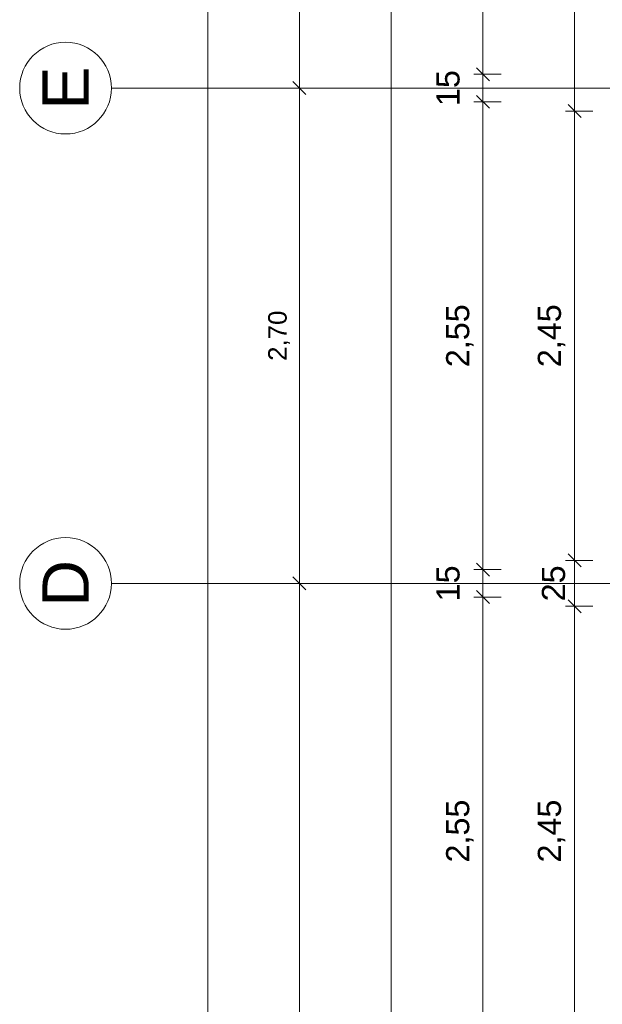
# Model space of a CAD drawing. Header units: metres. Extents: x -111 to 152, y -132 to 99.
# Tile 42 of 256: x -43.85 to -40.67, y -10.39 to -5.03. Entities that reach past the tile are written whole.
import ezdxf

# ---------------------------------------------------------------- set-up
doc = ezdxf.new("R2010")
doc.units = ezdxf.units.M
doc.header["$PDMODE"] = 1
doc.header["$PDSIZE"] = -2
doc.linetypes.add('Achsen 01', pattern=[5.291531, 3.175, -1.058062, 0.352704, -0.705764])
doc.layers.get('0').update_dxf_attribs({"lineweight": 25})
for name, color, linetype, lineweight in [('_EG (2D)', 7, 'Continuous', 9), ('_GRU (2D)', 7, 'Continuous', 9), ('Bemaßung-Bemaßung', 7, 'Continuous', 9)]:
    doc.layers.add(name, color=color, linetype=linetype, lineweight=lineweight)
doc.layers.add('AV1-Achsen', color=1, linetype='Achsen 01', lineweight=18, true_color=0xff0000)
doc.layers.get('0').freeze()
doc.styles.add('Arial', font='arial.ttf')
doc.dimstyles.new('COE 50', dxfattribs={"dimtxt": 126.090495, "dimasz": 0.001414, "dimexe": 0.001, "dimexo": 0.01, "dimgap": 0.001, "dimtad": 1, "dimdec": 3, "dimtxsty": 'Arial', "dimblk": 'VW_SLASH-3', "dimblk1": 'VW_SLASH-3', "dimblk2": 'VW_SLASH-3', "dimcen": 0, "dimadec": 3, "dimazin": 0, "dimtfac": 0.8, "dimtdec": 3, "dimtix": 1, "dimtmove": 0, "dimatfit": 0, "dimldrblk": 'VW_SLASH-2', "dimfxl": 0.002, "dimfxlon": 1, "dimfrac": 2, "dimtolj": 1, "dimarcsym": 0})

# ---------------------------------------------------------------- blocks, each defined once
blk = doc.blocks.new('VW_SLASH-3')
at = {"color": 0, "linetype": 'ByBlock', "lineweight": -2, "transparency": 16777216}
blk.add_line((0, 0), (-1, 0), dxfattribs=at)
at = {"color": 0, "linetype": 'Continuous', "lineweight": 15, "transparency": 16777216, "flags": 128}
blk.add_lwpolyline([(0.5, 0.5), (-0.5, -0.5)], dxfattribs=at)
blk = doc.blocks.new('*D501')
at = {"layer": 'Bemaßung-Bemaßung', "color": 0, "lineweight": -2}
for p, q in [((-42.725, 0), (-42.875, 0)), ((-42.825, -21.5293), (-42.825, -0.0707)), ((-42.725, -21.6), (-42.875, -21.6))]:
    blk.add_line(p, q, dxfattribs=at)
at = {"layer": 'Defpoints', "color": 0}
for p in [(-39.15, 0), (-42.825, 0), (-39.15, -21.6)]:
    blk.add_point(p, dxfattribs=at)
at = {"layer": 'Bemaßung-Bemaßung', "color": 0, "lineweight": -2, "xscale": 0.070693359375, "yscale": 0.070693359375, "zscale": 0.070693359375}
for p, rotation in [((-42.825, 0), 90), ((-42.825, -21.6), 270)]:
    blk.add_blockref('VW_SLASH-3', p, dxfattribs=dict(at, rotation=rotation))
at = {"layer": 'Bemaßung-Bemaßung', "color": 0, "insert": (-42.9659, -10.8), "char_height": 0.15131, "attachment_point": 5, "rotation": 90, "style": 'Arial'}
blk.add_mtext('\\A1;21,60', dxfattribs=at)
blk = doc.blocks.new('VW_SLASH-2')
at = {"color": 0, "linetype": 'ByBlock', "lineweight": -2, "transparency": 16777216}
blk.add_line((0, 0), (-1, 0), dxfattribs=at)
at = {"color": 0, "linetype": 'Continuous', "lineweight": 15, "transparency": 16777216, "flags": 128}
blk.add_lwpolyline([(0.5, 0.5), (-0.5, -0.5)], dxfattribs=at)
blk = doc.blocks.new('*D502')
at = {"layer": 'Bemaßung-Bemaßung', "color": 0, "lineweight": -2}
for p, q in [((-42.225, 0), (-42.375, 0)), ((-42.325, -5.3293), (-42.325, -0.0707)), ((-42.225, -5.4), (-42.375, -5.4))]:
    blk.add_line(p, q, dxfattribs=at)
at = {"layer": 'Defpoints', "color": 0}
for p in [(-39.15, 0), (-42.325, 0), (-39.15, -5.4)]:
    blk.add_point(p, dxfattribs=at)
at = {"layer": 'Bemaßung-Bemaßung', "color": 0, "lineweight": -2, "xscale": 0.070693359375, "yscale": 0.070693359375, "zscale": 0.070693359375}
for p, rotation in [((-42.325, 0), 90), ((-42.325, -5.4), 270)]:
    blk.add_blockref('VW_SLASH-3', p, dxfattribs=dict(at, rotation=rotation))
at = {"layer": 'Bemaßung-Bemaßung', "color": 0, "insert": (-42.4356, -2.7), "char_height": 0.10087, "attachment_point": 5, "rotation": 90, "style": 'Arial'}
blk.add_mtext('\\A1;5,40', dxfattribs=at)
blk = doc.blocks.new('*D503')
at = {"layer": 'Bemaßung-Bemaßung', "color": 0, "lineweight": -2}
for p, q in [((-42.225, -5.4), (-42.375, -5.4)), ((-42.325, -8.0293), (-42.325, -5.4707)), ((-42.225, -8.1), (-42.375, -8.1))]:
    blk.add_line(p, q, dxfattribs=at)
at = {"layer": 'Defpoints', "color": 0}
for p in [(-42.325, -5.4), (-39.15, -5.4), (-39.15, -8.1)]:
    blk.add_point(p, dxfattribs=at)
at = {"layer": 'Bemaßung-Bemaßung', "color": 0, "lineweight": -2, "xscale": 0.070693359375, "yscale": 0.070693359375, "zscale": 0.070693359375}
for p, rotation in [((-42.325, -5.4), 90), ((-42.325, -8.1), 270)]:
    blk.add_blockref('VW_SLASH-3', p, dxfattribs=dict(at, rotation=rotation))
at = {"layer": 'Bemaßung-Bemaßung', "color": 0, "insert": (-42.4356, -6.75), "char_height": 0.10087, "attachment_point": 5, "rotation": 90, "style": 'Arial'}
blk.add_mtext('\\A1;2,70', dxfattribs=at)
blk = doc.blocks.new('*D504')
at = {"layer": 'Bemaßung-Bemaßung', "color": 0, "lineweight": -2}
for p, q in [((-42.225, -8.1), (-42.375, -8.1)), ((-42.325, -13.4293), (-42.325, -8.1707)), ((-42.225, -13.5), (-42.375, -13.5))]:
    blk.add_line(p, q, dxfattribs=at)
at = {"layer": 'Defpoints', "color": 0}
for p in [(-42.325, -8.1), (-39.15, -8.1), (-39.15, -13.5)]:
    blk.add_point(p, dxfattribs=at)
at = {"layer": 'Bemaßung-Bemaßung', "color": 0, "lineweight": -2, "xscale": 0.070693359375, "yscale": 0.070693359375, "zscale": 0.070693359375}
for p, rotation in [((-42.325, -8.1), 90), ((-42.325, -13.5), 270)]:
    blk.add_blockref('VW_SLASH-3', p, dxfattribs=dict(at, rotation=rotation))
at = {"layer": 'Bemaßung-Bemaßung', "color": 0, "insert": (-42.4356, -10.8), "char_height": 0.10087, "attachment_point": 5, "rotation": 90, "style": 'Arial'}
blk.add_mtext('\\A1;5,40', dxfattribs=at)
blk = doc.blocks.new('*D507')
at = {"layer": 'Bemaßung-Bemaßung', "color": 0, "lineweight": -2}
for p, q in [((-41.725, 0.675), (-41.875, 0.675)), ((-41.825, -22.2043), (-41.825, 0.6043)), ((-41.725, -22.275), (-41.875, -22.275))]:
    blk.add_line(p, q, dxfattribs=at)
at = {"layer": 'Defpoints', "color": 0}
for p in [(-41.825, 0.675), (-39.825, 0.675), (-39.825, -22.275)]:
    blk.add_point(p, dxfattribs=at)
at = {"layer": 'Bemaßung-Bemaßung', "color": 0, "lineweight": -2, "xscale": 0.070693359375, "yscale": 0.070693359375, "zscale": 0.070693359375}
for p, rotation in [((-41.825, 0.675), 90), ((-41.825, -22.275), 270)]:
    blk.add_blockref('VW_SLASH-3', p, dxfattribs=dict(at, rotation=rotation))
at = {"layer": 'Bemaßung-Bemaßung', "color": 0, "insert": (-41.9508, -10.8), "char_height": 0.12609, "attachment_point": 5, "rotation": 90, "style": 'Arial'}
blk.add_mtext('\\A1;22,95', dxfattribs=at)
blk = doc.blocks.new('*D519')
at = {"layer": 'Bemaßung-Bemaßung', "color": 0, "lineweight": -2}
for p, q in [((-41.225, -8.175), (-41.375, -8.175)), ((-41.325, -8.2457), (-41.325, -10.6543)), ((-41.225, -10.725), (-41.375, -10.725))]:
    blk.add_line(p, q, dxfattribs=at)
at = {"layer": 'Defpoints', "color": 0}
for p in [(-39.825, -8.175), (-41.325, -10.725), (-39.825, -10.725)]:
    blk.add_point(p, dxfattribs=at)
at = {"layer": 'Bemaßung-Bemaßung', "color": 0, "lineweight": -2, "xscale": 0.070693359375, "yscale": 0.070693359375, "zscale": 0.070693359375}
for p, rotation in [((-41.325, -8.175), 89.99999999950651), ((-41.325, -10.725), 269.9999999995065)]:
    blk.add_blockref('VW_SLASH-3', p, dxfattribs=dict(at, rotation=rotation))
at = {"layer": 'Bemaßung-Bemaßung', "color": 0, "insert": (-41.4508, -9.45), "char_height": 0.12609, "attachment_point": 5, "rotation": 90, "style": 'Arial'}
blk.add_mtext('\\A1;2,55', dxfattribs=at)
blk = doc.blocks.new('*D520')
at = {"layer": 'Bemaßung-Bemaßung', "color": 0, "lineweight": -2}
for p, q in [((-41.325, -7.9543), (-41.325, -7.8836)), ((-41.225, -8.025), (-41.375, -8.025)), ((-41.325, -8.025), (-41.325, -8.175)), ((-41.225, -8.175), (-41.375, -8.175)), ((-41.325, -8.2457), (-41.325, -8.3164))]:
    blk.add_line(p, q, dxfattribs=at)
at = {"layer": 'Defpoints', "color": 0}
for p in [(-39.825, -8.025), (-41.325, -8.175), (-39.825, -8.175)]:
    blk.add_point(p, dxfattribs=at)
at = {"layer": 'Bemaßung-Bemaßung', "color": 0, "lineweight": -2, "xscale": 0.070693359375, "yscale": 0.070693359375, "zscale": 0.070693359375}
for p, rotation in [((-41.325, -8.025), 269.999999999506), ((-41.325, -8.175), 89.99999999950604)]:
    blk.add_blockref('VW_SLASH-3', p, dxfattribs=dict(at, rotation=rotation))
at = {"layer": 'Bemaßung-Bemaßung', "color": 0, "insert": (-41.5144, -8.1), "char_height": 0.12609, "attachment_point": 5, "rotation": 90, "style": 'Arial'}
blk.add_mtext('\\A1;15', dxfattribs=at)
blk = doc.blocks.new('*D521')
at = {"layer": 'Bemaßung-Bemaßung', "color": 0, "lineweight": -2}
for p, q in [((-41.225, -5.475), (-41.375, -5.475)), ((-41.325, -5.5457), (-41.325, -7.9543)), ((-41.225, -8.025), (-41.375, -8.025))]:
    blk.add_line(p, q, dxfattribs=at)
at = {"layer": 'Defpoints', "color": 0}
for p in [(-39.825, -5.475), (-41.325, -8.025), (-39.825, -8.025)]:
    blk.add_point(p, dxfattribs=at)
at = {"layer": 'Bemaßung-Bemaßung', "color": 0, "lineweight": -2, "xscale": 0.070693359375, "yscale": 0.070693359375, "zscale": 0.070693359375}
for p, rotation in [((-41.325, -5.475), 89.99999999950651), ((-41.325, -8.025), 269.9999999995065)]:
    blk.add_blockref('VW_SLASH-3', p, dxfattribs=dict(at, rotation=rotation))
at = {"layer": 'Bemaßung-Bemaßung', "color": 0, "insert": (-41.4508, -6.75), "char_height": 0.12609, "attachment_point": 5, "rotation": 90, "style": 'Arial'}
blk.add_mtext('\\A1;2,55', dxfattribs=at)
blk = doc.blocks.new('*D522')
at = {"layer": 'Bemaßung-Bemaßung', "color": 0, "lineweight": -2}
for p, q in [((-41.325, -5.2543), (-41.325, -5.1836)), ((-41.225, -5.325), (-41.375, -5.325)), ((-41.325, -5.325), (-41.325, -5.475)), ((-41.225, -5.475), (-41.375, -5.475)), ((-41.325, -5.5457), (-41.325, -5.6164))]:
    blk.add_line(p, q, dxfattribs=at)
at = {"layer": 'Defpoints', "color": 0}
for p in [(-39.825, -5.325), (-41.325, -5.475), (-39.825, -5.475)]:
    blk.add_point(p, dxfattribs=at)
at = {"layer": 'Bemaßung-Bemaßung', "color": 0, "lineweight": -2, "xscale": 0.070693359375, "yscale": 0.070693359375, "zscale": 0.070693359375}
for p, rotation in [((-41.325, -5.325), 269.999999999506), ((-41.325, -5.475), 89.99999999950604)]:
    blk.add_blockref('VW_SLASH-3', p, dxfattribs=dict(at, rotation=rotation))
at = {"layer": 'Bemaßung-Bemaßung', "color": 0, "insert": (-41.5144, -5.4), "char_height": 0.12609, "attachment_point": 5, "rotation": 90, "style": 'Arial'}
blk.add_mtext('\\A1;15', dxfattribs=at)
blk = doc.blocks.new('*D523')
at = {"layer": 'Bemaßung-Bemaßung', "color": 0, "lineweight": -2}
for p, q in [((-41.225, -2.775), (-41.375, -2.775)), ((-41.325, -2.8457), (-41.325, -5.2543)), ((-41.225, -5.325), (-41.375, -5.325))]:
    blk.add_line(p, q, dxfattribs=at)
at = {"layer": 'Defpoints', "color": 0}
for p in [(-39.825, -2.775), (-41.325, -5.325), (-39.825, -5.325)]:
    blk.add_point(p, dxfattribs=at)
at = {"layer": 'Bemaßung-Bemaßung', "color": 0, "lineweight": -2, "xscale": 0.070693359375, "yscale": 0.070693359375, "zscale": 0.070693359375}
for p, rotation in [((-41.325, -2.775), 89.99999999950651), ((-41.325, -5.325), 269.9999999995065)]:
    blk.add_blockref('VW_SLASH-3', p, dxfattribs=dict(at, rotation=rotation))
at = {"layer": 'Bemaßung-Bemaßung', "color": 0, "insert": (-41.4508, -4.05), "char_height": 0.12609, "attachment_point": 5, "rotation": 90, "style": 'Arial'}
blk.add_mtext('\\A1;2,55', dxfattribs=at)
blk = doc.blocks.new('*D579')
at = {"layer": 'Bemaßung-Bemaßung', "color": 0, "lineweight": -2}
for p, q in [((-40.725, -8.225), (-40.875, -8.225)), ((-40.825, -8.2957), (-40.825, -10.6043)), ((-40.725, -10.675), (-40.875, -10.675))]:
    blk.add_line(p, q, dxfattribs=at)
at = {"layer": 'Defpoints', "color": 0}
for p in [(-39.025, -8.225), (-40.825, -10.675), (-39.025, -10.675)]:
    blk.add_point(p, dxfattribs=at)
at = {"layer": 'Bemaßung-Bemaßung', "color": 0, "lineweight": -2, "xscale": 0.070693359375, "yscale": 0.070693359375, "zscale": 0.070693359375}
for p, rotation in [((-40.825, -8.225), 90), ((-40.825, -10.675), 270)]:
    blk.add_blockref('VW_SLASH-3', p, dxfattribs=dict(at, rotation=rotation))
at = {"layer": 'Bemaßung-Bemaßung', "color": 0, "insert": (-40.9508, -9.45), "char_height": 0.12609, "attachment_point": 5, "rotation": 90, "style": 'Arial'}
blk.add_mtext('\\A1;2,45', dxfattribs=at)
blk = doc.blocks.new('*D580')
at = {"layer": 'Bemaßung-Bemaßung', "color": 0, "lineweight": -2}
for p, q in [((-40.825, -7.9043), (-40.825, -7.8336)), ((-40.725, -7.975), (-40.875, -7.975)), ((-40.825, -7.975), (-40.825, -8.225)), ((-40.725, -8.225), (-40.875, -8.225)), ((-40.825, -8.2957), (-40.825, -8.3664))]:
    blk.add_line(p, q, dxfattribs=at)
at = {"layer": 'Defpoints', "color": 0}
for p in [(-39.025, -7.975), (-40.825, -8.225), (-39.025, -8.225)]:
    blk.add_point(p, dxfattribs=at)
at = {"layer": 'Bemaßung-Bemaßung', "color": 0, "lineweight": -2, "xscale": 0.070693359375, "yscale": 0.070693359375, "zscale": 0.070693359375}
for p, rotation in [((-40.825, -7.975), 270), ((-40.825, -8.225), 90)]:
    blk.add_blockref('VW_SLASH-3', p, dxfattribs=dict(at, rotation=rotation))
at = {"layer": 'Bemaßung-Bemaßung', "color": 0, "insert": (-40.9394, -8.1), "char_height": 0.12609, "attachment_point": 5, "rotation": 90, "style": 'Arial'}
blk.add_mtext('\\A1;25', dxfattribs=at)
blk = doc.blocks.new('*D581')
at = {"layer": 'Bemaßung-Bemaßung', "color": 0, "lineweight": -2}
for p, q in [((-40.725, -5.525), (-40.875, -5.525)), ((-40.825, -5.5957), (-40.825, -7.9043)), ((-40.725, -7.975), (-40.875, -7.975))]:
    blk.add_line(p, q, dxfattribs=at)
at = {"layer": 'Defpoints', "color": 0}
for p in [(-39.025, -5.525), (-40.825, -7.975), (-39.025, -7.975)]:
    blk.add_point(p, dxfattribs=at)
at = {"layer": 'Bemaßung-Bemaßung', "color": 0, "lineweight": -2, "xscale": 0.070693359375, "yscale": 0.070693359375, "zscale": 0.070693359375}
for p, rotation in [((-40.825, -5.525), 90), ((-40.825, -7.975), 270)]:
    blk.add_blockref('VW_SLASH-3', p, dxfattribs=dict(at, rotation=rotation))
at = {"layer": 'Bemaßung-Bemaßung', "color": 0, "insert": (-40.9508, -6.75), "char_height": 0.12609, "attachment_point": 5, "rotation": 90, "style": 'Arial'}
blk.add_mtext('\\A1;2,45', dxfattribs=at)
blk = doc.blocks.new('*D582')
at = {"layer": 'Bemaßung-Bemaßung', "color": 0, "lineweight": -2}
for p, q in [((-40.725, 0.125), (-40.875, 0.125)), ((-40.825, 0.0543), (-40.825, -5.4543)), ((-40.725, -5.525), (-40.875, -5.525))]:
    blk.add_line(p, q, dxfattribs=at)
at = {"layer": 'Defpoints', "color": 0}
for p in [(-39.275, 0.125), (-40.825, -5.525), (-39.025, -5.525)]:
    blk.add_point(p, dxfattribs=at)
at = {"layer": 'Bemaßung-Bemaßung', "color": 0, "lineweight": -2, "xscale": 0.070693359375, "yscale": 0.070693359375, "zscale": 0.070693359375}
for p, rotation in [((-40.825, 0.125), 90), ((-40.825, -5.525), 270)]:
    blk.add_blockref('VW_SLASH-3', p, dxfattribs=dict(at, rotation=rotation))
at = {"layer": 'Bemaßung-Bemaßung', "color": 0, "insert": (-40.9508, -2.7), "char_height": 0.12609, "attachment_point": 5, "rotation": 90, "style": 'Arial'}
blk.add_mtext('\\A1;5,65', dxfattribs=at)
blk = doc.blocks.new('Group-721')
at = {"layer": 'AV1-Achsen'}
blk.add_line((-43.35, -5.4), (4.2, -5.4), dxfattribs=at)
at = {"layer": 'AV1-Achsen', "linetype": 'Continuous'}
blk.add_circle((-43.6, -5.4), 0.25, dxfattribs=at)
at = {"layer": 'AV1-Achsen', "insert": (-43.6, -5.4), "char_height": 0.2522, "attachment_point": 5, "rotation": 90, "line_spacing_factor": 0.969122, "style": 'Arial'}
blk.add_mtext('E', dxfattribs=at)
blk = doc.blocks.new('Group-722')
at = {"layer": 'AV1-Achsen'}
blk.add_line((-43.35, -8.1), (4.2, -8.1), dxfattribs=at)
at = {"layer": 'AV1-Achsen', "linetype": 'Continuous'}
blk.add_circle((-43.6, -8.1), 0.25, dxfattribs=at)
at = {"layer": 'AV1-Achsen', "insert": (-43.6, -8.1), "char_height": 0.2522, "attachment_point": 5, "rotation": 90, "line_spacing_factor": 0.969122, "style": 'Arial'}
blk.add_mtext('D', dxfattribs=at)
blk = doc.blocks.new('GRU (2D)')
at = {"layer": 'AV1-Achsen', "color": 7}
for name in ['Group-721', 'Group-722']:
    blk.add_blockref(name, (0, 0), dxfattribs=at)
blk = doc.blocks.new('EG (2D)')
at = {"layer": 'Bemaßung-Bemaßung'}
for base, p1, p2, angle, text, override, picture, middle in [((-41.825, 0.675), (-39.825, -22.275), (-39.825, 0.675), 270, '22,95', {"dimtxt": 0.12609, "dimasz": 0.070693, "dimexe": 0.05, "dimgap": 0.05, "dimpost": '<>', "dimtxsty": 'Arial', "dimtmove": 2, "dimfxl": 0.1}, '*D507', (-41.9508, -10.8)), ((-40.825, -5.525), (-39.275, 0.125), (-39.025, -5.525), 270, '5,65', {"dimtxt": 0.12609, "dimasz": 0.070693, "dimexe": 0.05, "dimgap": 0.05, "dimpost": '<>', "dimtxsty": 'Arial', "dimtmove": 2, "dimfxl": 0.1}, '*D582', (-40.9508, -2.7)), ((-41.325, -5.325), (-39.825, -2.775), (-39.825, -5.325), 90, '2,55', {"dimtxt": 0.12609, "dimasz": 0.070693, "dimexe": 0.05, "dimgap": 0.05, "dimpost": '<>', "dimtxsty": 'Arial', "dimtmove": 2, "dimfxl": 0.1}, '*D523', (-41.4508, -4.05)), ((-41.325, -5.475), (-39.825, -5.325), (-39.825, -5.475), 90, '15', {"dimtxt": 0.12609, "dimasz": 0.070693, "dimexe": 0.05, "dimgap": 0.05, "dimpost": '<>', "dimtxsty": 'Arial', "dimtix": 0, "dimtmove": 2, "dimfxl": 0.1}, '*D522', (-41.5144, -5.4)), ((-41.325, -8.025), (-39.825, -5.475), (-39.825, -8.025), 90, '2,55', {"dimtxt": 0.12609, "dimasz": 0.070693, "dimexe": 0.05, "dimgap": 0.05, "dimpost": '<>', "dimtxsty": 'Arial', "dimtmove": 2, "dimfxl": 0.1}, '*D521', (-41.4508, -6.75)), ((-40.825, -7.975), (-39.025, -5.525), (-39.025, -7.975), 270, '2,45', {"dimtxt": 0.12609, "dimasz": 0.070693, "dimexe": 0.05, "dimgap": 0.05, "dimpost": '<>', "dimtxsty": 'Arial', "dimtmove": 2, "dimfxl": 0.1}, '*D581', (-40.9508, -6.75)), ((-40.825, -8.225), (-39.025, -7.975), (-39.025, -8.225), 270, '25', {"dimtxt": 0.12609, "dimasz": 0.070693, "dimexe": 0.05, "dimgap": 0.05, "dimpost": '<>', "dimtxsty": 'Arial', "dimtmove": 2, "dimfxl": 0.1}, '*D580', (-40.9394, -8.1)), ((-41.325, -8.175), (-39.825, -8.025), (-39.825, -8.175), 90, '15', {"dimtxt": 0.12609, "dimasz": 0.070693, "dimexe": 0.05, "dimgap": 0.05, "dimpost": '<>', "dimtxsty": 'Arial', "dimtix": 0, "dimtmove": 2, "dimfxl": 0.1}, '*D520', (-41.5144, -8.1)), ((-41.325, -10.725), (-39.825, -8.175), (-39.825, -10.725), 90, '2,55', {"dimtxt": 0.12609, "dimasz": 0.070693, "dimexe": 0.05, "dimgap": 0.05, "dimpost": '<>', "dimtxsty": 'Arial', "dimtmove": 2, "dimfxl": 0.1}, '*D519', (-41.4508, -9.45)), ((-40.825, -10.675), (-39.025, -8.225), (-39.025, -10.675), 270, '2,45', {"dimtxt": 0.12609, "dimasz": 0.070693, "dimexe": 0.05, "dimgap": 0.05, "dimpost": '<>', "dimtxsty": 'Arial', "dimtmove": 2, "dimfxl": 0.1}, '*D579', (-40.9508, -9.45))]:
    dim = blk.add_linear_dim(base=base, p1=p1, p2=p2, angle=angle, text=text, dimstyle='COE 50', override=override, dxfattribs=at)
    dim.commit()
    dim.dimension.update_dxf_attribs({"geometry": picture, "text_midpoint": middle})
at = {"layer": 'Bemaßung-Bemaßung', "color": 1}
for base, p1, p2, text, override, picture, middle in [((-42.825, 0), (-39.15, -21.6), (-39.15, 0), '21,60', {"dimtxt": 0.151309, "dimasz": 0.070693, "dimexe": 0.05, "dimgap": 0.05, "dimpost": '<>', "dimtxsty": 'Arial', "dimtmove": 2, "dimfxl": 0.1}, '*D501', (-42.9659, -10.8)), ((-42.325, 0), (-39.15, -5.4), (-39.15, 0), '5,40', {"dimtxt": 0.100872, "dimasz": 0.070693, "dimexe": 0.05, "dimgap": 0.05, "dimpost": '<>', "dimtxsty": 'Arial', "dimtmove": 2, "dimfxl": 0.1}, '*D502', (-42.4356, -2.7)), ((-42.325, -5.4), (-39.15, -8.1), (-39.15, -5.4), '2,70', {"dimtxt": 0.100872, "dimasz": 0.070693, "dimexe": 0.05, "dimgap": 0.05, "dimpost": '<>', "dimtxsty": 'Arial', "dimtmove": 2, "dimfxl": 0.1}, '*D503', (-42.4356, -6.75)), ((-42.325, -8.1), (-39.15, -13.5), (-39.15, -8.1), '5,40', {"dimtxt": 0.100872, "dimasz": 0.070693, "dimexe": 0.05, "dimgap": 0.05, "dimpost": '<>', "dimtxsty": 'Arial', "dimtmove": 2, "dimfxl": 0.1}, '*D504', (-42.4356, -10.8))]:
    dim = blk.add_linear_dim(base=base, p1=p1, p2=p2, angle=270, text=text, dimstyle='COE 50', override=override, dxfattribs=at)
    dim.commit()
    dim.dimension.update_dxf_attribs({"geometry": picture, "text_midpoint": middle})

msp = doc.modelspace()

# ---------------------------------------------------------------- block references
at = {"layer": '_EG (2D)'}
msp.add_blockref('EG (2D)', (0, 0), dxfattribs=at)

# ---------------------------------------------------------------- next in the draw order: block references
at = {"layer": '_GRU (2D)'}
msp.add_blockref('GRU (2D)', (0, 0), dxfattribs=at)

doc.saveas('drawing.dxf')
